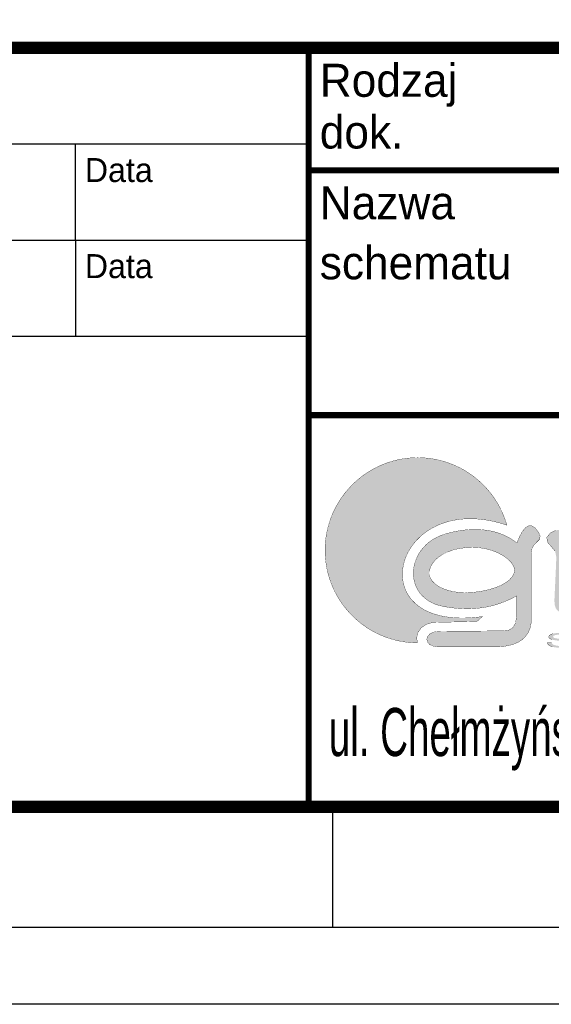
# Model space of a CAD drawing. Header units: millimetres. Extents: x 947 to 1808, y 151 to 525.
# Tile 18 of 27: x 1618 to 1640, y 151 to 191. Entities that reach past the tile are written whole.
import ezdxf
from ezdxf.enums import TextEntityAlignment as Align

# ---------------------------------------------------------------- set-up
doc = ezdxf.new("R2010")
doc.units = ezdxf.units.MM
doc.header["$LTSCALE"] = 15
doc.layers.add('LOGO', color=152, linetype='Continuous')
doc.layers.add('WARSTWA_1', color=7, linetype='Continuous')
doc.styles.add('ROMAND', font='romand.shx')

# ---------------------------------------------------------------- blocks, each defined once
blk = doc.blocks.new('LOGO')
at = {"layer": 'LOGO'}
blk.add_hatch(color=256, dxfattribs=at).paths.add_polyline_path([(6.599, 6.995), (6.76, 7.034), (6.926, 7.067), (7.096, 7.094), (7.271, 7.115), (7.449, 7.129), (7.633, 7.137), (7.82, 7.137), (8.011, 7.131), (8.207, 7.117), (8.407, 7.095), (8.611, 7.066), (8.819, 7.029), (9.031, 6.984), (9.246, 6.93), (9.466, 6.867), (9.689, 6.796), (9.613, 7.042), (9.524, 7.281), (9.423, 7.515), (9.311, 7.743), (9.188, 7.964), (9.054, 8.178), (8.909, 8.384), (8.754, 8.582), (8.59, 8.772), (8.416, 8.954), (8.233, 9.126), (8.042, 9.289), (7.843, 9.443), (7.635, 9.586), (7.421, 9.719), (7.199, 9.841), (6.971, 9.952), (6.736, 10.051), (6.495, 10.138), (6.249, 10.213), (5.998, 10.275), (5.741, 10.324), (5.481, 10.359), (5.216, 10.38), (4.948, 10.388), (4.687, 10.381), (4.429, 10.36), (4.176, 10.327), (3.926, 10.281), (3.681, 10.222), (3.441, 10.151), (3.206, 10.069), (2.976, 9.975), (2.753, 9.87), (2.536, 9.754), (2.325, 9.628), (2.121, 9.492), (1.925, 9.347), (1.736, 9.191), (1.555, 9.027), (1.382, 8.855), (1.218, 8.674), (1.063, 8.485), (0.917, 8.288), (0.781, 8.084), (0.655, 7.874), (0.539, 7.656), (0.434, 7.433), (0.34, 7.203), (0.258, 6.968), (0.187, 6.728), (0.128, 6.483), (0.082, 6.234), (0.049, 5.98), (0.028, 5.723), (0.022, 5.462), (0.028, 5.201), (0.049, 4.944), (0.082, 4.691), (0.128, 4.442), (0.186, 4.198), (0.257, 3.958), (0.339, 3.724), (0.432, 3.495), (0.537, 3.272), (0.652, 3.055), (0.777, 2.844), (0.913, 2.641), (1.058, 2.445), (1.212, 2.256), (1.376, 2.075), (1.548, 1.902), (1.728, 1.738), (1.916, 1.583), (2.112, 1.438), (2.315, 1.301), (2.525, 1.175), (2.741, 1.059), (2.964, 0.954), (3.193, 0.86), (3.427, 0.777), (3.666, 0.705), (3.91, 0.646), (4.159, 0.599), (4.411, 0.565), (4.668, 0.544), (4.928, 0.536), (4.895, 0.818), (4.964, 1.091), (5.132, 1.333), (5.396, 1.519), (5.754, 1.623), (8.09, 1.673), (8.189, 1.758), (8.286, 1.845), (8.38, 1.934), (8.133, 1.904), (7.894, 1.881), (7.663, 1.866), (7.44, 1.858), (7.224, 1.858), (7.017, 1.864), (6.817, 1.878), (6.624, 1.897), (6.44, 1.924), (6.263, 1.956), (6.093, 1.994), (5.931, 2.038), (5.776, 2.087), (5.629, 2.142), (5.488, 2.201), (5.356, 2.266), (5.23, 2.335), (5.111, 2.409), (5, 2.487), (4.895, 2.568), (4.798, 2.654), (4.707, 2.743), (4.623, 2.836), (4.546, 2.932), (4.476, 3.031), (4.413, 3.132), (4.356, 3.236), (4.306, 3.343), (4.262, 3.451), (4.225, 3.562), (4.194, 3.674), (4.17, 3.787), (4.152, 3.902), (4.14, 4.018), (4.134, 4.135), (4.135, 4.253), (4.142, 4.37), (4.155, 4.489), (4.174, 4.607), (4.198, 4.725), (4.229, 4.842), (4.266, 4.959), (4.308, 5.075), (4.356, 5.19), (4.41, 5.304), (4.469, 5.417), (4.534, 5.527), (4.605, 5.636), (4.681, 5.743), (4.762, 5.847), (4.849, 5.949), (4.941, 6.048), (5.039, 6.145), (5.141, 6.238), (5.249, 6.328), (5.362, 6.414), (5.48, 6.496), (5.603, 6.575), (5.731, 6.649), (5.864, 6.719), (6.001, 6.784), (6.144, 6.845), (6.291, 6.9), (6.443, 6.95)])
h = blk.add_hatch(color=7, dxfattribs=at)
h.paths.add_polyline_path([(10.22, 5.846), (10.022, 5.995), (9.812, 6.126), (9.591, 6.239), (9.36, 6.336), (9.12, 6.416), (8.871, 6.479), (8.614, 6.526), (8.351, 6.556), (8.08, 6.569), (7.805, 6.567), (7.525, 6.548), (7.24, 6.513), (6.953, 6.463), (6.663, 6.397), (6.372, 6.315), (6.143, 6.233), (5.93, 6.134), (5.735, 6.021), (5.556, 5.894), (5.394, 5.755), (5.249, 5.606), (5.121, 5.447), (5.01, 5.28), (4.917, 5.107), (4.842, 4.929), (4.784, 4.747), (4.743, 4.563), (4.721, 4.378), (4.716, 4.193), (4.73, 4.01), (4.762, 3.831), (4.812, 3.656), (4.88, 3.487), (4.967, 3.325), (5.073, 3.173), (5.197, 3.03), (5.34, 2.899), (5.502, 2.781), (5.684, 2.678), (5.884, 2.59), (6.104, 2.519), (6.344, 2.467), (6.629, 2.42), (6.913, 2.384), (7.195, 2.361), (7.477, 2.35), (7.757, 2.352), (8.035, 2.367), (8.312, 2.397), (8.588, 2.44), (8.861, 2.499), (9.134, 2.574), (9.404, 2.664), (9.673, 2.771), (9.94, 2.894), (10.206, 3.035), (10.206, 1.984), (10.154, 1.599), (10.005, 1.343), (9.769, 1.205), (9.453, 1.175), (6.074, 1.147), (5.802, 1.111), (5.603, 1.018), (5.479, 0.888), (5.431, 0.738), (5.463, 0.588), (5.574, 0.456), (5.768, 0.362), (6.045, 0.323), (9.212, 0.323), (9.52, 0.348), (9.807, 0.398), (10.069, 0.475), (10.304, 0.58), (10.509, 0.714), (10.681, 0.879), (10.818, 1.075), (10.916, 1.305), (10.973, 1.57), (10.986, 1.871), (10.986, 5.321), (11.021, 5.53), (11.112, 5.721), (11.27, 5.889), (11.425, 6.043), (11.458, 6.218), (11.37, 6.414), (11.192, 6.645), (11.017, 6.759), (10.847, 6.765), (10.681, 6.669), (10.521, 6.479), (10.367, 6.202)])
h.paths.add_polyline_path([(9.857, 4.879), (9.989, 4.711), (10.069, 4.545), (10.094, 4.385), (10.06, 4.214), (9.968, 4.046), (9.82, 3.885), (9.62, 3.734), (9.369, 3.594), (9.07, 3.471), (8.725, 3.366), (8.335, 3.282), (7.905, 3.223), (7.543, 3.202), (7.199, 3.213), (6.876, 3.254), (6.58, 3.322), (6.313, 3.414), (6.079, 3.528), (5.884, 3.661), (5.731, 3.812), (5.624, 3.976), (5.567, 4.153), (5.564, 4.339), (5.617, 4.544), (5.718, 4.739), (5.862, 4.922), (6.048, 5.09), (6.272, 5.239), (6.531, 5.368), (6.822, 5.473), (7.142, 5.551), (7.489, 5.6), (7.858, 5.617), (8.229, 5.597), (8.578, 5.539), (8.902, 5.449), (9.196, 5.332), (9.456, 5.195), (9.678, 5.042)], flags=16)
h.paths.add_polyline_path([(13.289, 6.138), (13.168, 6.047), (13.09, 5.948), (12.93, 6.277), (12.74, 6.476), (12.52, 6.554), (12.275, 6.52), (12.004, 6.382), (11.812, 6.15), (11.841, 5.898), (12.04, 5.671), (12.255, 5.413), (12.315, 5.107), (12.304, 4.707), (12.216, 2.82), (12.226, 2.559), (12.295, 2.364), (12.409, 2.23), (12.552, 2.156), (12.709, 2.138), (12.866, 2.173), (13.007, 2.258), (13.117, 2.39), (13.182, 2.567), (13.187, 2.784), (13.169, 3.972), (13.174, 4.332), (13.218, 4.65), (13.301, 4.925), (13.424, 5.156), (13.586, 5.344), (13.789, 5.487), (14.034, 5.585), (14.306, 5.64), (14.581, 5.686), (14.857, 5.72), (15.136, 5.742), (15.416, 5.751), (15.698, 5.745), (15.982, 5.725), (16.268, 5.689), (16.555, 5.637), (16.845, 5.567), (17.136, 5.478), (17.428, 5.369), (17.529, 5.324), (17.63, 5.279), (17.757, 5.239), (18.096, 5.289), (18.217, 5.502), (18.084, 5.797), (17.946, 5.929), (17.773, 6.047), (17.567, 6.15), (17.334, 6.24), (17.077, 6.316), (16.801, 6.38), (16.509, 6.43), (16.206, 6.468), (15.895, 6.494), (15.581, 6.507), (15.268, 6.509), (14.96, 6.5), (14.662, 6.479), (14.376, 6.448), (14.108, 6.406), (13.861, 6.353), (13.639, 6.291), (13.447, 6.219)])
h.paths.add_polyline_path([(20.924, 5.919), (21.228, 5.947), (21.55, 5.963), (21.887, 5.967), (22.238, 5.958), (22.6, 5.937), (22.97, 5.903), (23.33, 5.829), (23.614, 5.699), (23.812, 5.518), (23.915, 5.291), (23.915, 5.023), (23.894, 4.916), (23.877, 4.818), (23.865, 4.725), (23.556, 4.81), (23.251, 4.883), (22.948, 4.944), (22.649, 4.994), (22.352, 5.031), (22.058, 5.057), (21.767, 5.072), (21.478, 5.075), (21.192, 5.068), (20.909, 5.051), (20.628, 5.023), (20.35, 4.985), (20.074, 4.938), (19.805, 4.877), (19.56, 4.797), (19.338, 4.699), (19.141, 4.587), (18.968, 4.461), (18.819, 4.323), (18.695, 4.177), (18.596, 4.022), (18.521, 3.863), (18.471, 3.699), (18.447, 3.534), (18.448, 3.37), (18.475, 3.208), (18.528, 3.05), (18.606, 2.899), (18.711, 2.756), (18.842, 2.623), (19, 2.502), (19.184, 2.395), (19.395, 2.305), (19.633, 2.232), (19.908, 2.177), (20.178, 2.13), (20.445, 2.092), (20.708, 2.063), (20.97, 2.044), (21.229, 2.035), (21.488, 2.036), (21.747, 2.047), (22.007, 2.069), (22.268, 2.103), (22.531, 2.147), (22.798, 2.204), (23.068, 2.272), (23.342, 2.353), (23.622, 2.446), (23.907, 2.552), (24.043, 2.575), (24.149, 2.525), (24.221, 2.394), (24.319, 2.218), (24.483, 2.127), (24.717, 2.126), (24.915, 2.162), (25.109, 2.213), (25.299, 2.282), (25.498, 2.455), (25.502, 2.71), (25.299, 2.978), (25.072, 3.214), (25.006, 3.457), (24.995, 3.745), (24.985, 4.032), (24.972, 4.366), (24.97, 4.73), (24.995, 5.108), (25.024, 5.517), (24.958, 5.837), (24.66, 6.116), (24.46, 6.223), (24.236, 6.314), (23.991, 6.391), (23.728, 6.454), (23.448, 6.504), (23.155, 6.542), (22.852, 6.568), (22.541, 6.583), (22.225, 6.587), (21.906, 6.581), (21.588, 6.567), (21.273, 6.544), (20.963, 6.513), (20.662, 6.476), (20.372, 6.432), (20.096, 6.382), (19.836, 6.327), (19.596, 6.268), (19.378, 6.205), (19.184, 6.14), (19.018, 6.072), (18.882, 6.002), (18.778, 5.931), (18.711, 5.86), (18.535, 5.603), (18.444, 5.366), (18.445, 5.163), (18.547, 5.007), (18.756, 4.913), (19.08, 4.895), (19.266, 4.924), (19.393, 4.997), (19.435, 5.122), (19.459, 5.258), (19.525, 5.382), (19.63, 5.495), (19.77, 5.595), (19.944, 5.684), (20.149, 5.761), (20.382, 5.826), (20.642, 5.878)])
h.paths.add_polyline_path([(21.038, 4.349), (21.447, 4.371), (21.856, 4.374), (22.238, 4.362), (22.589, 4.334), (22.905, 4.29), (23.181, 4.23), (23.413, 4.154), (23.598, 4.062), (23.73, 3.954), (23.807, 3.829), (23.823, 3.687), (23.774, 3.525), (23.662, 3.372), (23.493, 3.232), (23.271, 3.106), (23.001, 2.995), (22.689, 2.901), (22.339, 2.826), (21.956, 2.772), (21.545, 2.74), (21.133, 2.731), (20.749, 2.745), (20.396, 2.78), (20.079, 2.837), (19.801, 2.915), (19.566, 3.013), (19.38, 3.131), (19.246, 3.268), (19.168, 3.424), (19.159, 3.57), (19.215, 3.709), (19.332, 3.84), (19.504, 3.96), (19.727, 4.069), (19.997, 4.164), (20.308, 4.244), (20.657, 4.306)], flags=16)
h.paths.add_polyline_path([(26.433, 8.042), (26.186, 7.859), (25.995, 7.66), (25.853, 7.445), (25.755, 7.214), (25.693, 6.968), (25.661, 6.706), (25.654, 6.428), (25.753, 2.637), (25.86, 2.364), (26.084, 2.256), (26.324, 2.321), (26.478, 2.566), (26.541, 2.88), (26.584, 3.201), (26.61, 3.525), (26.624, 3.853), (26.63, 4.18), (26.632, 4.506), (30.126, 4.426), (30.412, 4.454), (30.596, 4.544), (30.688, 4.675), (30.696, 4.826), (30.631, 4.973), (30.501, 5.096), (30.316, 5.172), (30.084, 5.179), (29.888, 5.158), (29.673, 5.141), (29.439, 5.129), (29.186, 5.122), (28.916, 5.12), (28.63, 5.121), (28.327, 5.126), (28.009, 5.136), (27.677, 5.149), (27.331, 5.165), (26.972, 5.185), (26.6, 5.207), (26.57, 5.534), (26.562, 5.836), (26.575, 6.114), (26.609, 6.37), (26.665, 6.603), (26.742, 6.816), (26.841, 7.009), (26.962, 7.184), (27.104, 7.34), (27.269, 7.479), (27.455, 7.603), (27.664, 7.711), (27.895, 7.805), (28.149, 7.887), (28.425, 7.956), (28.723, 8.013), (29.077, 8.06), (29.415, 8.08), (29.734, 8.073), (30.033, 8.039), (30.308, 7.979), (30.557, 7.892), (30.779, 7.779), (30.97, 7.639), (31.129, 7.472), (31.252, 7.279), (31.339, 7.058), (31.387, 6.87), (31.432, 6.697), (31.489, 6.556), (31.616, 6.41), (31.788, 6.339), (31.985, 6.336), (32.187, 6.394), (32.372, 6.505), (32.521, 6.662), (32.612, 6.857), (32.625, 7.085), (32.54, 7.337), (32.41, 7.532), (32.268, 7.712), (32.113, 7.877), (31.948, 8.027), (31.772, 8.162), (31.586, 8.284), (31.39, 8.391), (31.184, 8.485), (30.97, 8.565), (30.748, 8.632), (30.518, 8.685), (30.28, 8.727), (30.035, 8.755), (29.784, 8.771), (29.528, 8.776), (29.265, 8.768), (28.998, 8.749), (28.727, 8.718), (28.451, 8.677), (28.172, 8.624), (27.89, 8.561), (27.606, 8.488), (27.32, 8.405), (27.032, 8.311), (26.743, 8.208)])
h.paths.add_polyline_path([(34.499, 6.069), (34.443, 6.278), (34.294, 6.426), (34.086, 6.483), (33.877, 6.426), (33.729, 6.278), (33.672, 6.069), (33.672, 2.711), (33.729, 2.502), (33.877, 2.354), (34.086, 2.297), (34.294, 2.354), (34.443, 2.502), (34.499, 2.711)])
h.paths.add_polyline_path([(35.444, 2.699), (35.445, 2.698), (36.267, 2.698), (36.286, 3.062), (36.291, 3.421), (36.284, 3.774), (36.322, 4.042), (36.445, 4.126), (36.628, 4.083), (36.847, 3.972), (37.078, 3.851), (37.343, 3.736), (37.609, 3.617), (37.877, 3.497), (38.144, 3.375), (38.412, 3.253), (38.68, 3.133), (38.946, 3.014), (39.211, 2.899), (39.475, 2.788), (39.736, 2.682), (39.994, 2.582), (40.25, 2.49), (40.621, 2.377), (40.958, 2.312), (41.265, 2.293), (41.545, 2.32), (41.734, 2.411), (41.788, 2.576), (41.593, 2.778), (41.495, 2.832), (41.322, 2.902), (41.087, 2.985), (40.804, 3.079), (40.486, 3.183), (40.148, 3.294), (39.802, 3.411), (39.463, 3.531), (39.143, 3.653), (38.857, 3.774), (39.147, 3.788), (39.443, 3.817), (39.743, 3.86), (40.048, 3.918), (40.358, 3.991), (40.672, 4.079), (40.992, 4.182), (41.317, 4.3), (41.539, 4.436), (41.692, 4.609), (41.78, 4.809), (41.81, 5.027), (41.787, 5.252), (41.716, 5.476), (41.602, 5.688), (41.452, 5.88), (41.269, 6.042), (41.061, 6.164), (40.853, 6.247), (40.621, 6.32), (40.368, 6.383), (40.098, 6.436), (39.813, 6.48), (39.518, 6.513), (39.215, 6.536), (38.908, 6.549), (38.6, 6.551), (38.294, 6.543), (37.993, 6.525), (37.7, 6.496), (37.42, 6.456), (37.155, 6.406), (36.908, 6.345), (36.682, 6.273), (36.482, 6.189), (36.31, 6.095), (36.352, 9.169), (36.326, 9.439), (36.217, 9.652), (36.005, 9.757), (35.784, 9.708), (35.65, 9.515), (35.595, 9.206)])
h.paths.add_polyline_path([(36.647, 4.957), (36.615, 5.087), (36.655, 5.225), (36.762, 5.363), (36.928, 5.495), (37.148, 5.616), (37.414, 5.723), (37.721, 5.811), (38.061, 5.875), (38.428, 5.911), (38.815, 5.914), (39.248, 5.884), (39.649, 5.831), (40.01, 5.757), (40.325, 5.665), (40.583, 5.556), (40.778, 5.433), (40.901, 5.298), (40.943, 5.153), (40.901, 5.01), (40.779, 4.879), (40.586, 4.764), (40.329, 4.665), (40.015, 4.584), (39.653, 4.524), (39.251, 4.485), (38.815, 4.471), (38.424, 4.477), (38.053, 4.5), (37.709, 4.537), (37.4, 4.59), (37.132, 4.659), (36.913, 4.743), (36.749, 4.843)], flags=16)
h.paths.add_polyline_path([(36.063, 2.343), (36.211, 2.49), (36.267, 2.697), (35.445, 2.697), (35.501, 2.49), (35.649, 2.343), (35.856, 2.286)])
h.paths.add_polyline_path([(43.095, 2.997), (43.307, 2.857), (43.538, 2.728), (43.786, 2.611), (44.05, 2.508), (44.329, 2.418), (44.621, 2.343), (44.926, 2.283), (45.241, 2.239), (45.566, 2.212), (45.899, 2.203), (46.232, 2.212), (46.557, 2.239), (46.872, 2.283), (47.177, 2.343), (47.469, 2.418), (47.748, 2.508), (48.012, 2.611), (48.26, 2.728), (48.491, 2.857), (48.703, 2.997), (48.895, 3.147), (49.065, 3.307), (49.213, 3.477), (49.337, 3.654), (49.436, 3.839), (49.508, 4.031), (49.552, 4.228), (49.567, 4.43), (49.552, 4.632), (49.508, 4.829), (49.436, 5.021), (49.337, 5.206), (49.213, 5.383), (49.065, 5.552), (48.895, 5.713), (48.703, 5.863), (48.491, 6.003), (48.26, 6.132), (48.012, 6.249), (47.748, 6.352), (47.469, 6.442), (47.177, 6.517), (46.872, 6.577), (46.557, 6.621), (46.232, 6.648), (45.899, 6.657), (45.566, 6.648), (45.241, 6.621), (44.926, 6.577), (44.621, 6.517), (44.329, 6.442), (44.05, 6.352), (43.786, 6.249), (43.538, 6.132), (43.307, 6.003), (43.095, 5.863), (42.903, 5.713), (42.733, 5.552), (42.585, 5.383), (42.461, 5.206), (42.362, 5.021), (42.29, 4.829), (42.246, 4.632), (42.231, 4.43), (42.246, 4.228), (42.29, 4.031), (42.362, 3.839), (42.461, 3.654), (42.585, 3.477), (42.733, 3.307), (42.903, 3.147)])
h.paths.add_polyline_path([(43.514, 3.601), (43.335, 3.752), (43.191, 3.914), (43.085, 4.085), (43.019, 4.265), (42.997, 4.452), (43.019, 4.638), (43.085, 4.818), (43.191, 4.989), (43.335, 5.151), (43.514, 5.302), (43.725, 5.44), (43.966, 5.565), (44.234, 5.674), (44.525, 5.767), (44.838, 5.841), (45.17, 5.896), (45.517, 5.93), (45.877, 5.942), (46.238, 5.93), (46.585, 5.896), (46.917, 5.841), (47.23, 5.767), (47.521, 5.674), (47.789, 5.565), (48.03, 5.44), (48.241, 5.302), (48.42, 5.151), (48.564, 4.989), (48.67, 4.818), (48.735, 4.638), (48.758, 4.452), (48.735, 4.265), (48.67, 4.085), (48.564, 3.914), (48.42, 3.752), (48.241, 3.601), (48.03, 3.463), (47.789, 3.338), (47.521, 3.229), (47.23, 3.137), (46.917, 3.062), (46.585, 3.007), (46.238, 2.973), (45.877, 2.962), (45.517, 2.973), (45.17, 3.007), (44.838, 3.062), (44.525, 3.137), (44.234, 3.229), (43.966, 3.338), (43.725, 3.463)], flags=16)
h = blk.add_hatch(color=7, dxfattribs=at)
h.paths.add_polyline_path([(11.989, 0.966), (11.945, 0.931), (11.918, 0.895), (11.909, 0.857), (11.917, 0.823), (11.938, 0.791), (11.975, 0.761), (12.026, 0.734), (12.093, 0.71), (12.174, 0.689), (12.261, 0.674), (12.381, 0.658), (12.535, 0.641), (12.687, 0.626), (12.798, 0.613), (12.868, 0.604), (12.939, 0.591), (13.022, 0.568), (13.094, 0.52), (13.079, 0.46), (13.019, 0.418), (12.939, 0.395), (12.873, 0.382), (12.797, 0.372), (12.714, 0.366), (12.623, 0.365), (12.521, 0.367), (12.425, 0.375), (12.336, 0.387), (12.259, 0.404), (12.166, 0.434), (12.095, 0.488), (12.071, 0.542), (11.838, 0.534), (11.851, 0.484), (11.886, 0.438), (11.94, 0.395), (12.014, 0.358), (12.104, 0.327), (12.21, 0.304), (12.333, 0.287), (12.475, 0.276), (12.635, 0.273), (12.764, 0.276), (12.884, 0.287), (12.995, 0.303), (13.094, 0.326), (13.175, 0.354), (13.241, 0.388), (13.288, 0.425), (13.317, 0.463), (13.326, 0.504), (13.318, 0.543), (13.292, 0.58), (13.249, 0.613), (13.187, 0.643), (13.107, 0.669), (13.007, 0.692), (12.911, 0.706), (12.773, 0.723), (12.593, 0.741), (12.418, 0.759), (12.294, 0.777), (12.194, 0.802), (12.142, 0.85), (12.165, 0.909), (12.25, 0.945), (12.332, 0.964), (12.442, 0.975), (12.578, 0.979), (12.71, 0.975), (12.818, 0.963), (12.903, 0.942), (12.998, 0.899), (13.033, 0.832), (13.27, 0.839), (13.257, 0.883), (13.226, 0.923), (13.178, 0.96), (13.113, 0.993), (13.032, 1.02), (12.934, 1.041), (12.823, 1.057), (12.7, 1.066), (12.567, 1.069), (12.445, 1.066), (12.331, 1.057), (12.224, 1.043), (12.13, 1.023), (12.051, 0.997)])
h.paths.add_polyline_path([(13.865, 0.344), (13.907, 0.325), (13.957, 0.308), (14.014, 0.294), (14.078, 0.283), (14.146, 0.276), (14.22, 0.274), (14.323, 0.278), (14.423, 0.29), (14.519, 0.31), (14.607, 0.338), (14.679, 0.373), (14.736, 0.415), (14.778, 0.463), (14.803, 0.514), (14.811, 0.569), (14.804, 0.621), (14.781, 0.67), (14.743, 0.716), (14.691, 0.757), (14.624, 0.792), (14.543, 0.82), (14.45, 0.84), (14.348, 0.852), (14.237, 0.856), (14.153, 0.854), (14.078, 0.847), (14.011, 0.835), (13.951, 0.819), (13.896, 0.797), (13.844, 0.771), (13.844, 0.844), (13.635, 0.844), (13.635, 0.073), (13.865, 0.073)])
h.paths.add_polyline_path([(13.89, 0.443), (13.855, 0.496), (13.843, 0.562), (13.855, 0.628), (13.893, 0.683), (13.956, 0.726), (14.035, 0.757), (14.121, 0.776), (14.216, 0.782), (14.309, 0.777), (14.394, 0.759), (14.47, 0.729), (14.529, 0.688), (14.565, 0.635), (14.576, 0.57), (14.564, 0.502), (14.528, 0.447), (14.467, 0.405), (14.39, 0.375), (14.302, 0.357), (14.205, 0.351), (14.11, 0.357), (14.024, 0.374), (13.949, 0.403)], flags=16)
h.paths.add_polyline_path([(16.094, 0.781), (15.965, 0.823), (15.812, 0.848), (15.637, 0.856), (15.478, 0.85), (15.336, 0.829), (15.212, 0.794), (15.095, 0.736), (15.026, 0.659), (15.002, 0.565), (15.022, 0.478), (15.08, 0.406), (15.178, 0.349), (15.307, 0.307), (15.46, 0.282), (15.637, 0.274), (15.753, 0.277), (15.862, 0.289), (15.965, 0.308), (16.057, 0.334), (16.133, 0.365), (16.193, 0.404), (16.237, 0.45), (16.263, 0.506), (16.271, 0.573), (16.252, 0.655), (16.193, 0.724)])
h.paths.add_polyline_path([(16.023, 0.632), (16.035, 0.568), (16.023, 0.501), (15.985, 0.447), (15.922, 0.405), (15.84, 0.375), (15.745, 0.357), (15.637, 0.351), (15.529, 0.357), (15.434, 0.375), (15.352, 0.405), (15.289, 0.446), (15.251, 0.5), (15.238, 0.565), (15.251, 0.63), (15.289, 0.684), (15.352, 0.725), (15.434, 0.755), (15.529, 0.772), (15.637, 0.778), (15.744, 0.772), (15.839, 0.754), (15.921, 0.725), (15.985, 0.684)], flags=16)
h.paths.add_polyline_path([(16.538, 0.671), (16.372, 0.613), (16.372, 0.53), (16.538, 0.588), (16.538, 0.286), (16.766, 0.286), (16.766, 0.668), (16.939, 0.728), (16.939, 0.811), (16.766, 0.75), (16.766, 1.056), (16.538, 1.056)])
h.paths.add_polyline_path([(17.352, 0.617), (17.352, 1.056), (17.122, 1.056), (17.122, 0.286), (17.352, 0.286), (17.352, 0.507), (17.514, 0.571), (17.962, 0.286), (18.245, 0.286), (17.675, 0.637), (18.192, 0.844), (17.895, 0.844)])
h.paths.add_polyline_path([(19.524, 0.52), (19.524, 0.646), (19.523, 0.684), (19.519, 0.713), (19.513, 0.733), (19.496, 0.757), (19.472, 0.779), (19.441, 0.797), (19.401, 0.813), (19.348, 0.827), (19.282, 0.84), (19.202, 0.849), (19.108, 0.855), (19, 0.856), (18.888, 0.854), (18.786, 0.848), (18.693, 0.837), (18.611, 0.822), (18.543, 0.803), (18.49, 0.78), (18.447, 0.754), (18.414, 0.722), (18.389, 0.685), (18.613, 0.672), (18.657, 0.726), (18.727, 0.755), (18.788, 0.768), (18.868, 0.776), (18.967, 0.778), (19.073, 0.775), (19.16, 0.764), (19.254, 0.739), (19.295, 0.689), (19.292, 0.64), (19.188, 0.628), (19.052, 0.617), (18.882, 0.608), (18.799, 0.603), (18.731, 0.598), (18.679, 0.593), (18.619, 0.585), (18.564, 0.575), (18.513, 0.562), (18.467, 0.547), (18.428, 0.529), (18.395, 0.508), (18.369, 0.485), (18.354, 0.46), (18.349, 0.433), (18.363, 0.389), (18.403, 0.351), (18.469, 0.318), (18.561, 0.294), (18.675, 0.279), (18.812, 0.274), (18.901, 0.276), (18.985, 0.282), (19.066, 0.292), (19.145, 0.307), (19.227, 0.328), (19.311, 0.355), (19.321, 0.33), (19.336, 0.307), (19.357, 0.286), (19.59, 0.286), (19.542, 0.342), (19.531, 0.387), (19.526, 0.443)])
h.paths.add_polyline_path([(19.103, 0.372), (19.031, 0.358), (18.952, 0.35), (18.867, 0.348), (18.785, 0.35), (18.685, 0.363), (18.606, 0.4), (18.589, 0.451), (18.636, 0.488), (18.696, 0.509), (18.765, 0.518), (18.832, 0.525), (18.917, 0.53), (19.07, 0.541), (19.195, 0.553), (19.292, 0.566), (19.292, 0.504), (19.27, 0.447), (19.197, 0.398)], flags=16)
h.paths.add_polyline_path([(21.643, 0.781), (21.643, 0.844), (20.535, 0.844), (20.535, 0.767), (21.088, 0.767), (21.167, 0.768), (21.253, 0.769), (21.347, 0.77), (20.485, 0.363), (20.485, 0.286), (21.684, 0.286), (21.684, 0.368), (21.058, 0.368), (20.965, 0.367), (20.869, 0.365), (20.768, 0.363), (20.909, 0.427)])
h.paths.add_polyline_path([(22.552, 0.565), (22.572, 0.478), (22.63, 0.406), (22.728, 0.349), (22.857, 0.307), (23.01, 0.282), (23.187, 0.274), (23.303, 0.277), (23.412, 0.289), (23.515, 0.308), (23.607, 0.334), (23.683, 0.365), (23.743, 0.404), (23.786, 0.45), (23.813, 0.506), (23.821, 0.573), (23.802, 0.655), (23.743, 0.724), (23.644, 0.781), (23.515, 0.823), (23.362, 0.848), (23.187, 0.856), (23.028, 0.85), (22.886, 0.829), (22.762, 0.794), (22.645, 0.736), (22.575, 0.659)])
h.paths.add_polyline_path([(22.788, 0.565), (22.801, 0.63), (22.839, 0.684), (22.902, 0.725), (22.984, 0.755), (23.079, 0.772), (23.187, 0.778), (23.294, 0.772), (23.389, 0.754), (23.471, 0.725), (23.535, 0.684), (23.573, 0.632), (23.585, 0.568), (23.573, 0.501), (23.535, 0.447), (23.472, 0.405), (23.39, 0.375), (23.295, 0.357), (23.187, 0.351), (23.079, 0.357), (22.984, 0.375), (22.902, 0.405), (22.839, 0.446), (22.801, 0.5)], flags=16)
h.paths.add_polyline_path([(24.731, 0.565), (24.75, 0.478), (24.809, 0.406), (24.906, 0.349), (25.035, 0.307), (25.189, 0.282), (25.366, 0.274), (25.481, 0.277), (25.59, 0.289), (25.693, 0.308), (25.785, 0.334), (25.861, 0.365), (25.922, 0.404), (25.965, 0.45), (25.991, 0.506), (26, 0.573), (25.98, 0.655), (25.921, 0.724), (25.823, 0.781), (25.693, 0.823), (25.541, 0.848), (25.366, 0.856), (25.207, 0.85), (25.065, 0.829), (24.94, 0.794), (24.824, 0.736), (24.754, 0.659)])
h.paths.add_polyline_path([(24.967, 0.565), (24.979, 0.63), (25.017, 0.684), (25.08, 0.725), (25.163, 0.755), (25.258, 0.772), (25.366, 0.778), (25.473, 0.772), (25.568, 0.754), (25.65, 0.725), (25.713, 0.684), (25.751, 0.632), (25.764, 0.568), (25.751, 0.501), (25.714, 0.447), (25.651, 0.405), (25.569, 0.375), (25.474, 0.357), (25.366, 0.351), (25.258, 0.357), (25.163, 0.375), (25.08, 0.405), (25.017, 0.446), (24.979, 0.5)], flags=16)
at = {"layer": 'WARSTWA_1', "color": 152, "linetype": 'Continuous', "const_width": 0.015}
blk.add_lwpolyline([(8.38, 1.934), (8.133, 1.904), (7.894, 1.881), (7.663, 1.866), (7.44, 1.858), (7.224, 1.858), (7.017, 1.864), (6.817, 1.878), (6.624, 1.897), (6.44, 1.924), (6.263, 1.956), (6.093, 1.994), (5.931, 2.038), (5.776, 2.087), (5.629, 2.142), (5.488, 2.201), (5.356, 2.266), (5.23, 2.335), (5.111, 2.409), (5, 2.487), (4.895, 2.568), (4.798, 2.654), (4.707, 2.743), (4.623, 2.836), (4.546, 2.932), (4.476, 3.031), (4.413, 3.132), (4.356, 3.236), (4.306, 3.343), (4.262, 3.451), (4.225, 3.562), (4.194, 3.674), (4.17, 3.787), (4.152, 3.902), (4.14, 4.018), (4.134, 4.135), (4.135, 4.253), (4.142, 4.37), (4.155, 4.489), (4.174, 4.607), (4.198, 4.725), (4.229, 4.842), (4.266, 4.959), (4.308, 5.075), (4.356, 5.19), (4.41, 5.304), (4.469, 5.417), (4.534, 5.527), (4.605, 5.636), (4.681, 5.743), (4.762, 5.847), (4.849, 5.949), (4.941, 6.048), (5.039, 6.145), (5.141, 6.238), (5.249, 6.328), (5.362, 6.414), (5.48, 6.496), (5.603, 6.575), (5.731, 6.649), (5.864, 6.719), (6.001, 6.784), (6.144, 6.845), (6.291, 6.9), (6.443, 6.95), (6.599, 6.995), (6.76, 7.034), (6.926, 7.067), (7.096, 7.094), (7.271, 7.115), (7.449, 7.129), (7.633, 7.137), (7.82, 7.137), (8.011, 7.131), (8.207, 7.117), (8.407, 7.095), (8.611, 7.066), (8.819, 7.029), (9.031, 6.984), (9.246, 6.93), (9.466, 6.867), (9.689, 6.796), (9.689, 6.796), (9.613, 7.042), (9.524, 7.281), (9.423, 7.515), (9.311, 7.743), (9.188, 7.964), (9.054, 8.178), (8.909, 8.384), (8.754, 8.582), (8.59, 8.772), (8.416, 8.954), (8.233, 9.126), (8.042, 9.289), (7.843, 9.443), (7.635, 9.586), (7.421, 9.719), (7.199, 9.841), (6.971, 9.952), (6.736, 10.051), (6.495, 10.138), (6.249, 10.213), (5.998, 10.275), (5.741, 10.324), (5.481, 10.359), (5.216, 10.38), (4.948, 10.388), (4.948, 10.388), (4.687, 10.381), (4.429, 10.36), (4.176, 10.327), (3.926, 10.281), (3.681, 10.222), (3.441, 10.151), (3.206, 10.069), (2.976, 9.975), (2.753, 9.87), (2.536, 9.754), (2.325, 9.628), (2.121, 9.492), (1.925, 9.347), (1.736, 9.191), (1.555, 9.027), (1.382, 8.855), (1.218, 8.674), (1.063, 8.485), (0.917, 8.288), (0.781, 8.084), (0.655, 7.874), (0.539, 7.656), (0.434, 7.433), (0.34, 7.203), (0.258, 6.968), (0.187, 6.728), (0.128, 6.483), (0.082, 6.234), (0.049, 5.98), (0.028, 5.723), (0.022, 5.462), (0.022, 5.462), (0.028, 5.201), (0.049, 4.944), (0.082, 4.691), (0.128, 4.442), (0.186, 4.198), (0.257, 3.958), (0.339, 3.724), (0.432, 3.495), (0.537, 3.272), (0.652, 3.055), (0.777, 2.844), (0.913, 2.641), (1.058, 2.445), (1.212, 2.256), (1.376, 2.075), (1.548, 1.902), (1.728, 1.738), (1.916, 1.583), (2.112, 1.438), (2.315, 1.301), (2.525, 1.175), (2.741, 1.059), (2.964, 0.954), (3.193, 0.86), (3.427, 0.777), (3.666, 0.705), (3.91, 0.646), (4.159, 0.599), (4.411, 0.565), (4.668, 0.544), (4.928, 0.536), (4.928, 0.536), (4.895, 0.818), (4.964, 1.091), (5.132, 1.333), (5.396, 1.519), (5.754, 1.623), (8.09, 1.673), (8.189, 1.758), (8.286, 1.845)], close=True, dxfattribs=at)
at = {"layer": 'WARSTWA_1', "color": 39, "linetype": 'Continuous', "const_width": 0.015}
for points in [[(10.22, 5.846), (10.367, 6.202), (10.521, 6.479), (10.681, 6.669), (10.847, 6.765), (11.017, 6.759), (11.192, 6.645), (11.37, 6.414), (11.458, 6.218), (11.425, 6.043), (11.27, 5.889), (11.112, 5.721), (11.021, 5.53), (10.986, 5.321), (10.986, 1.871), (10.973, 1.57), (10.916, 1.305), (10.818, 1.075), (10.681, 0.879), (10.509, 0.714), (10.304, 0.58), (10.069, 0.475), (9.807, 0.398), (9.52, 0.348), (9.212, 0.323), (6.045, 0.323), (5.768, 0.362), (5.574, 0.456), (5.463, 0.588), (5.431, 0.738), (5.479, 0.888), (5.603, 1.018), (5.802, 1.111), (6.074, 1.147), (9.453, 1.175), (9.769, 1.205), (10.005, 1.343), (10.154, 1.599), (10.206, 1.984), (10.206, 3.035), (9.94, 2.894), (9.673, 2.771), (9.404, 2.664), (9.134, 2.574), (8.861, 2.499), (8.588, 2.44), (8.312, 2.397), (8.035, 2.367), (7.757, 2.352), (7.477, 2.35), (7.195, 2.361), (6.913, 2.384), (6.629, 2.42), (6.344, 2.467), (6.344, 2.467), (6.104, 2.519), (5.884, 2.59), (5.684, 2.678), (5.502, 2.781), (5.34, 2.899), (5.197, 3.03), (5.073, 3.173), (4.967, 3.325), (4.88, 3.487), (4.812, 3.656), (4.762, 3.831), (4.73, 4.01), (4.716, 4.193), (4.721, 4.378), (4.743, 4.563), (4.784, 4.747), (4.842, 4.929), (4.917, 5.107), (5.01, 5.28), (5.121, 5.447), (5.249, 5.606), (5.394, 5.755), (5.556, 5.894), (5.735, 6.021), (5.93, 6.134), (6.143, 6.233), (6.372, 6.315), (6.372, 6.315), (6.663, 6.397), (6.953, 6.463), (7.24, 6.513), (7.525, 6.548), (7.805, 6.567), (8.08, 6.569), (8.351, 6.556), (8.614, 6.526), (8.871, 6.479), (9.12, 6.416), (9.36, 6.336), (9.591, 6.239), (9.812, 6.126), (10.022, 5.995)], [(10.22, 5.846), (10.367, 6.202), (10.521, 6.479), (10.681, 6.669), (10.847, 6.765), (11.017, 6.759), (11.192, 6.645), (11.37, 6.414), (11.458, 6.218), (11.425, 6.043), (11.27, 5.889), (11.112, 5.721), (11.021, 5.53), (10.986, 5.321), (10.986, 1.871), (10.973, 1.57), (10.916, 1.305), (10.818, 1.075), (10.681, 0.879), (10.509, 0.714), (10.304, 0.58), (10.069, 0.475), (9.807, 0.398), (9.52, 0.348), (9.212, 0.323), (6.045, 0.323), (5.768, 0.362), (5.574, 0.456), (5.463, 0.588), (5.431, 0.738), (5.479, 0.888), (5.603, 1.018), (5.802, 1.111), (6.074, 1.147), (9.453, 1.175), (9.769, 1.205), (10.005, 1.343), (10.154, 1.599), (10.206, 1.984), (10.206, 3.035), (9.94, 2.894), (9.673, 2.771), (9.404, 2.664), (9.134, 2.574), (8.861, 2.499), (8.588, 2.44), (8.312, 2.397), (8.035, 2.367), (7.757, 2.352), (7.477, 2.35), (7.195, 2.361), (6.913, 2.384), (6.629, 2.42), (6.344, 2.467), (6.344, 2.467), (6.104, 2.519), (5.884, 2.59), (5.684, 2.678), (5.502, 2.781), (5.34, 2.899), (5.197, 3.03), (5.073, 3.173), (4.967, 3.325), (4.88, 3.487), (4.812, 3.656), (4.762, 3.831), (4.73, 4.01), (4.716, 4.193), (4.721, 4.378), (4.743, 4.563), (4.784, 4.747), (4.842, 4.929), (4.917, 5.107), (5.01, 5.28), (5.121, 5.447), (5.249, 5.606), (5.394, 5.755), (5.556, 5.894), (5.735, 6.021), (5.93, 6.134), (6.143, 6.233), (6.372, 6.315), (6.372, 6.315), (6.663, 6.397), (6.953, 6.463), (7.24, 6.513), (7.525, 6.548), (7.805, 6.567), (8.08, 6.569), (8.351, 6.556), (8.614, 6.526), (8.871, 6.479), (9.12, 6.416), (9.36, 6.336), (9.591, 6.239), (9.812, 6.126), (10.022, 5.995)], [(7.905, 3.223), (8.335, 3.282), (8.725, 3.366), (9.07, 3.471), (9.369, 3.594), (9.62, 3.734), (9.82, 3.885), (9.968, 4.046), (10.06, 4.214), (10.094, 4.385), (10.069, 4.545), (9.989, 4.711), (9.857, 4.879), (9.678, 5.042), (9.456, 5.195), (9.196, 5.332), (8.902, 5.449), (8.578, 5.539), (8.229, 5.597), (7.858, 5.617), (7.489, 5.6), (7.142, 5.551), (6.822, 5.473), (6.531, 5.368), (6.272, 5.239), (6.048, 5.09), (5.862, 4.922), (5.718, 4.739), (5.617, 4.544), (5.564, 4.339), (5.567, 4.153), (5.624, 3.976), (5.731, 3.812), (5.884, 3.661), (6.079, 3.528), (6.313, 3.414), (6.58, 3.322), (6.876, 3.254), (7.199, 3.213), (7.543, 3.202)], [(7.905, 3.223), (8.335, 3.282), (8.725, 3.366), (9.07, 3.471), (9.369, 3.594), (9.62, 3.734), (9.82, 3.885), (9.968, 4.046), (10.06, 4.214), (10.094, 4.385), (10.069, 4.545), (9.989, 4.711), (9.857, 4.879), (9.678, 5.042), (9.456, 5.195), (9.196, 5.332), (8.902, 5.449), (8.578, 5.539), (8.229, 5.597), (7.858, 5.617), (7.489, 5.6), (7.142, 5.551), (6.822, 5.473), (6.531, 5.368), (6.272, 5.239), (6.048, 5.09), (5.862, 4.922), (5.718, 4.739), (5.617, 4.544), (5.564, 4.339), (5.567, 4.153), (5.624, 3.976), (5.731, 3.812), (5.884, 3.661), (6.079, 3.528), (6.313, 3.414), (6.58, 3.322), (6.876, 3.254), (7.199, 3.213), (7.543, 3.202)]]:
    blk.add_lwpolyline(points, close=True, dxfattribs=at)
for points in [[(12.255, 5.413), (12.04, 5.671), (11.841, 5.898), (11.812, 6.15), (12.004, 6.382), (12.275, 6.52)], [(12.255, 5.413), (12.04, 5.671), (11.841, 5.898), (11.812, 6.15), (12.004, 6.382), (12.275, 6.52)], [(12.093, 0.71), (12.026, 0.734), (11.975, 0.761), (11.938, 0.791), (11.917, 0.823), (11.909, 0.857), (11.918, 0.895), (11.945, 0.931), (11.989, 0.966), (12.051, 0.997), (12.13, 1.023)], [(12.104, 0.327), (12.014, 0.358), (11.94, 0.395), (11.886, 0.438), (11.851, 0.484), (11.838, 0.534), (12.071, 0.542)]]:
    blk.add_lwpolyline(points, dxfattribs=at)
blk = doc.blocks.new('A3-grafiko')
for p, q in [((97.686, 32.601), (235.686, 32.601)), ((225.989, 28.601), (225.989, 32.601)), ((97.686, 28.601), (235.686, 28.601)), ((225.989, 28.601), (225.989, 24.601)), ((97.686, 24.601), (235.686, 24.601))]:
    blk.add_line(p, q)
at = {"color": 5}
blk.add_line((236.673, 5), (236.673, 0), dxfattribs=at)
at = {"color": 5, "linetype": 'Continuous'}
blk.add_lwpolyline([(0, 0), (410, 0), (410, 287), (0, 287)], close=True, dxfattribs=at)
at = {"const_width": 0.51}
blk.add_lwpolyline([(24, 5), (410, 5), (410, 36.601), (24, 36.601)], close=True, dxfattribs=at)
at = {"const_width": 0.255}
for points in [[(235.686, 36.601), (235.686, 5)], [(235.686, 31.504), (317.236, 31.504)], [(235.686, 21.31), (317.236, 21.31)]]:
    blk.add_lwpolyline(points, dxfattribs=at)
at = {"layer": 'LOGO', "xscale": 0.7827365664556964, "yscale": 0.7827365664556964, "zscale": 0.7827365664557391}
blk.add_blockref('LOGO', (236.351, 11.411), dxfattribs=at)
for s, height, p in [('Rodzaj', 1.3762, (236.148, 34.562)), ('dok.', 1.3762, (236.148, 32.41)), ('Data', 1, (226.372, 31.014)), ('Nazwa', 1.3762, (236.148, 29.465)), ('schematu', 1.3762, (236.148, 26.965)), ('Data', 1, (226.372, 27.014))]:
    blk.add_text(s, height=height).set_placement(p)
at = {"width": 0.6}
blk.add_text('ul. Chełmżyńska 180 04-464 Warszawa', height=2, dxfattribs=at).set_placement((236.521, 7.118))
at = {"color": 250, "style": 'ROMAND', "width": 0.9}
for tag, p, height in [('OPRACOWAŁ', (37.102, 33.56), 2), ('BRANŻA', (290.245, 33.04), 2.243), ('ZMIANA1', (109.377, 33.461), 2), ('ZMIANA2', (155.377, 33.461), 2), ('ZMIANA3', (201.377, 33.461), 2), ('RODZAJ_DOK', (249.47, 33.04), 2.243), ('NAZWA_ZAKŁADU', (375.799, 32.733), 2.243), ('DATA1', (83.569, 32.976), 2), ('OZN_DOK1', (326.144, 32.248), 2.243), ('SPRAWDZIŁ', (37.102, 29.56), 2), ('ZM1_WPROW', (104.855, 29.7), 2), ('ZM2_WPROW', (150.855, 29.7), 2), ('ZM3_WPROW', (196.855, 29.7), 2), ('DATA', (136.056, 29.294), 2), ('DATA', (182.056, 29.294), 2), ('DATA', (228.056, 29.294), 2), ('DATA2', (83.569, 28.976), 2), ('OZN_DOK2', (326.144, 28.407), 2.243), ('NAZWA_OBIEKTU', (375.799, 28.314), 2.243), ('ZATWIERDZIŁ', (37.102, 25.56), 2), ('ZM1_ZATW', (104.855, 25.7), 2), ('ZM2_ZATW', (150.855, 25.7), 2), ('ZM3_ZATW', (196.855, 25.7), 2), ('DATA', (136.056, 25.294), 2), ('DATA', (182.056, 25.294), 2), ('DATA', (228.056, 25.294), 2), ('DATA3', (83.569, 24.976), 2), ('NAZWA_PRAC', (337.117, 22.562), 2.243), ('OPIS_ZM_1', (98.413, 19.262), 1.5), ('OPIS_ZM_2', (144.413, 19.262), 1.5), ('OPIS_ZM_3', (190.413, 19.262), 1.5), ('OPIS_ZM_1', (98.413, 16.762), 1.5), ('OPIS_ZM_2', (144.413, 16.762), 1.5), ('OPIS_ZM_3', (190.413, 16.762), 1.5), ('144', (401.641, 15.998), 2.243), ('1:1', (368.283, 15.073), 2.243), ('1', (392.026, 15.36), 2.243), ('OPIS_ZM_1', (98.413, 14.262), 1.5), ('OPIS_ZM_2', (144.413, 14.262), 1.5), ('OPIS_ZM_3', (190.413, 14.262), 1.5), ('00', (381.556, 12.667), 2.243), ('A3', (368.283, 6.918), 2.243), ('APLIKACJA', (392.026, 7.205), 2)]:
    blk.add_attdef(tag, p, '', height=height, dxfattribs=at)
at = {"color": 1, "style": 'ROMAND'}
for tag, p, height, width in [('TYTUL_1', (249.411, 28.343), 2.243, 0.9), ('TYTUL_2', (249.411, 25.217), 2.243, 0.9), ('TYTUL_3', (249.411, 22.185), 2.243, 0.9), ('PLIK', (37.723, 6.22), 1.8, 0.8)]:
    blk.add_attdef(tag, p, '', height=height, dxfattribs=dict(at, width=width))
blk.add_attdef('NUMER_RYS', text='', height=2.345, dxfattribs=at).set_placement((403.569, 22.948), align=Align.RIGHT)
at = {"color": 250, "style": 'ROMAND', "width": 0.9, "flags": 2}
for tag, p in [('ZAMAWIAJĄCY', (36.801, 20.951)), ('NR_UMOWY', (36.801, 15.674)), ('NAZWA_PROJEKTU', (36.801, 10.726))]:
    blk.add_attdef(tag, p, '', height=2.243, dxfattribs=at)
at = {"color": 1, "style": 'ROMAND', "width": 0.9}
blk.add_attdef('NR_DOK', text='', height=2.548, dxfattribs=at).set_placement((341.162, 12.857), align=Align.CENTER)

msp = doc.modelspace()

# ---------------------------------------------------------------- linework, layer by layer
at = {"layer": 'Defpoints'}
msp.add_lwpolyline([(1598.428, 447.504), (1808.428, 447.504), (1808.428, 150.504), (1598.428, 150.504)], close=True, dxfattribs=at)

# ---------------------------------------------------------------- block references
msp.add_blockref('A3-grafiko', (1394.26, 153.721))

doc.saveas('drawing.dxf')
